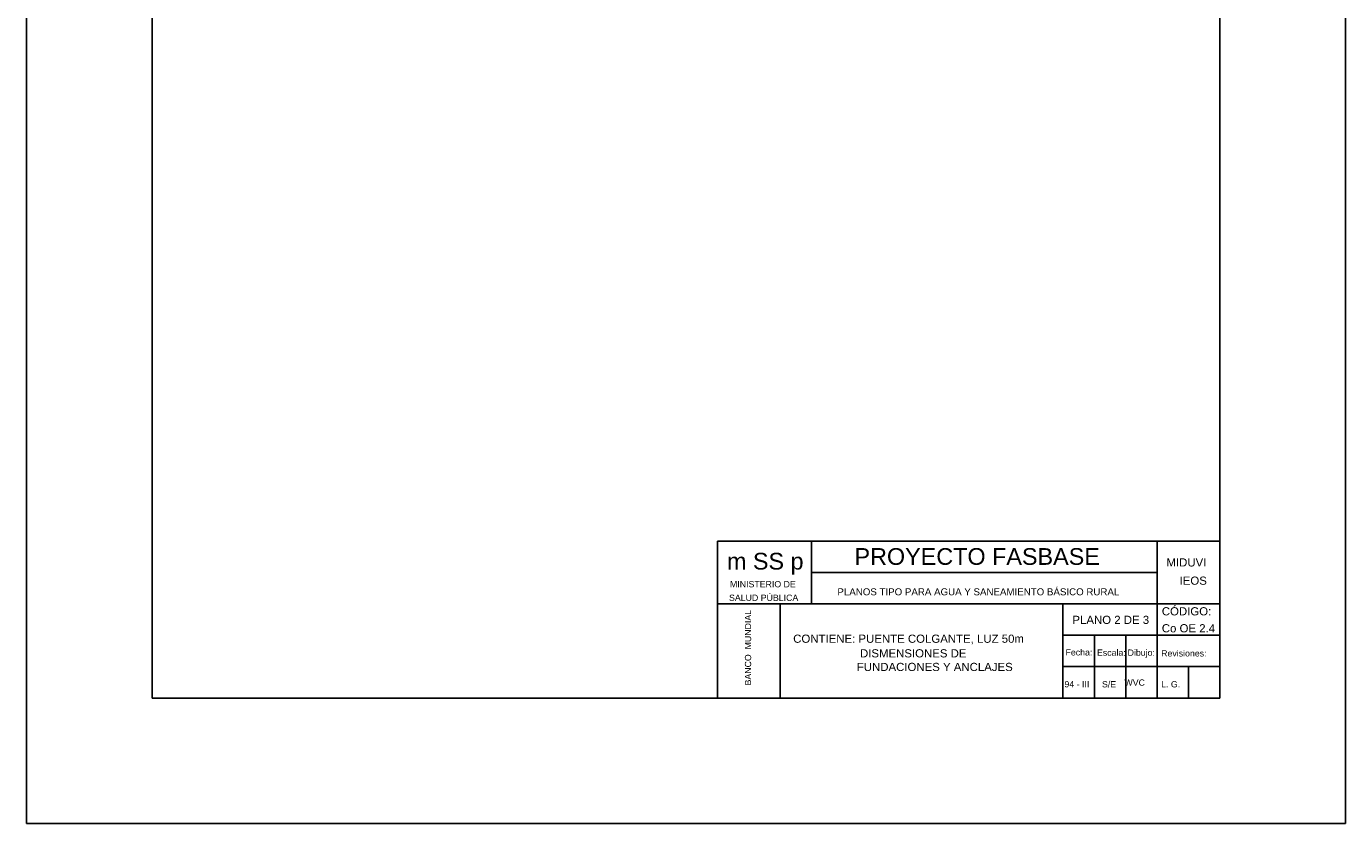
# Model space of a CAD drawing. Header units: metres. Extents: x 2644 to 4131, y 3282 to 4383.
# Tile 31 of 53: x 3016 to 3037, y 4353 to 4366. Entities that reach past the tile are written whole.
import ezdxf
from ezdxf.enums import TextEntityAlignment as Align

# ---------------------------------------------------------------- set-up
doc = ezdxf.new("R2010")
doc.units = ezdxf.units.M
doc.layers.add('Dibujo', color=7, linetype='Continuous')
doc.styles.add('Annotative', font='arial.ttf')
doc.styles.get("Standard").update_dxf_attribs({"font": 'arial.ttf'})

msp = doc.modelspace()

# ---------------------------------------------------------------- linework, layer by layer
at = {"layer": 'Dibujo', "color": 0, "linetype": 'ByBlock'}
for p, q in [((3015.788, 4353.265), (3015.788, 4382.965)), ((3036.788, 4382.965), (3036.788, 4353.265)), ((3017.788, 4380.965), (3017.788, 4355.265)), ((3034.788, 4380.965), (3034.788, 4355.265)), ((3026.788, 4357.765), (3026.788, 4355.265)), ((3034.788, 4357.765), (3026.788, 4357.765)), ((3028.288, 4357.765), (3028.288, 4356.765)), ((3033.788, 4355.265), (3033.788, 4357.765)), ((3033.788, 4357.265), (3028.288, 4357.265)), ((3034.788, 4356.765), (3026.788, 4356.765)), ((3027.788, 4356.765), (3027.788, 4355.265)), ((3027.788, 4355.265), (3027.788, 4356.765)), ((3032.288, 4355.265), (3032.288, 4356.765)), ((3034.788, 4356.265), (3032.288, 4356.265)), ((3032.788, 4355.265), (3032.788, 4356.265)), ((3033.288, 4355.265), (3033.288, 4356.265)), ((3034.788, 4355.765), (3032.288, 4355.765)), ((3034.288, 4355.265), (3034.288, 4355.765)), ((3034.788, 4355.265), (3017.788, 4355.265)), ((3036.788, 4353.265), (3015.788, 4353.265))]:
    msp.add_line(p, q, dxfattribs=at)

# ---------------------------------------------------------------- texts
for s, height, p in [('m SS p', 0.2662, (3026.94, 4357.311)), ('PROYECTO FASBASE', 0.26624, (3028.97, 4357.386)), ('PLANOS TIPO PARA AGUA Y SANEAMIENTO BÁSICO RURAL', 0.11076, (3028.698, 4356.901))]:
    msp.add_text(s, height=height, dxfattribs=at).set_placement(p)
at = {"layer": 'Dibujo', "color": 0, "linetype": 'ByBlock', "style": 'Annotative'}
for s, p in [('MIDUVI', (3033.936, 4357.36)), ('IEOS', (3034.145, 4357.069)), ('CÓDIGO:', (3033.862, 4356.581)), ('PLANO 2 DE 3', (3032.439, 4356.445)), ('CONTIENE: PUENTE COLGANTE, LUZ 50m', (3027.994, 4356.145)), ('Co OE 2.4', (3033.862, 4356.311))]:
    msp.add_text(s, height=0.13, dxfattribs=at).set_placement(p)
at = {"layer": 'Dibujo', "color": 0, "linetype": 'ByBlock'}
for s, p in [('MINISTERIO DE', (3027.512, 4357.028)), ('SALUD PÚBLICA', (3027.524, 4356.812)), ('Fecha:', (3032.543, 4355.943)), ('Escala:', (3033.059, 4355.938)), ('Dibujo:', (3033.535, 4355.938)), ('Revisiones:', (3034.213, 4355.927)), ('94 - III', (3032.51, 4355.436)), ('S/E', (3033.022, 4355.434)), ('WVC', (3033.43, 4355.461)), ('L. G. ', (3034.022, 4355.434))]:
    msp.add_text(s, height=0.1, dxfattribs=at).set_placement(p, align=Align.CENTER)
msp.add_text('BANCO  MUNDIAL', height=0.1, rotation=90, dxfattribs=at).set_placement((3027.325, 4356.067), align=Align.CENTER)
at = {"layer": 'Dibujo', "color": 0, "linetype": 'ByBlock', "insert": (3029.007, 4356.042), "char_height": 0.13, "width": 2.74501, "attachment_point": 1}
msp.add_mtext(' DISMENSIONES DE FUNDACIONES Y ANCLAJES', dxfattribs=at)

doc.saveas('drawing.dxf')
